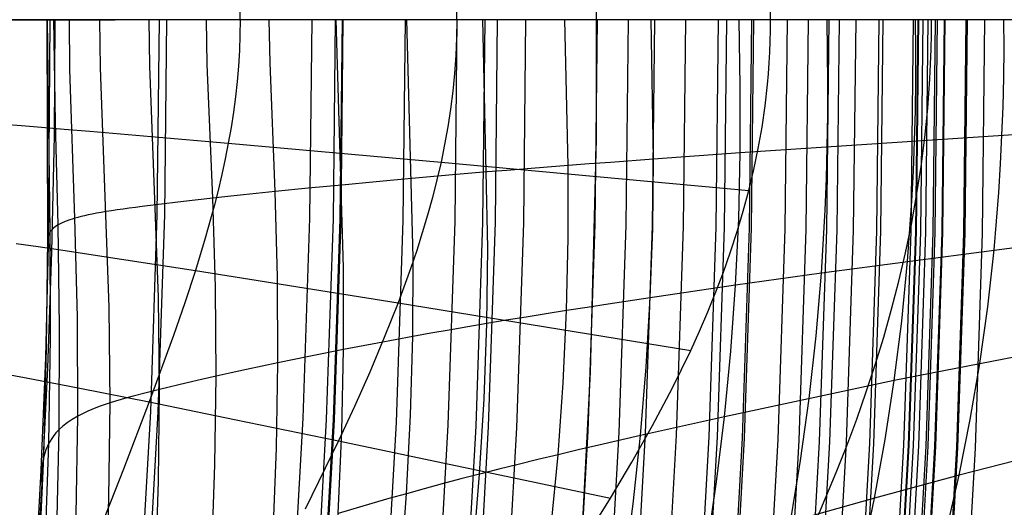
# Model space of a CAD drawing. Header units: millimetres. Extents: x -14 to 488, y -50 to 50.
# Tile 251 of 256: x 482.68 to 485.95, y -1.62 to 0. Entities that reach past the tile are written whole.
import ezdxf

# ---------------------------------------------------------------- set-up
doc = ezdxf.new("R2010")
doc.units = ezdxf.units.MM
doc.header["$MEASUREMENT"] = 0
doc.layers.add('Default', color=7, linetype='Continuous')

msp = doc.modelspace()

# ---------------------------------------------------------------- linework, layer by layer
at = {"layer": 'Default'}
for points in [[(481.5503, -13.3327), (481.885, -12.6152), (482.2011, -11.8892), (482.4984, -11.1554), (482.7766, -10.4141), (483.0357, -9.6659), (483.2752, -8.9113), (483.4953, -8.1507), (483.6956, -7.3846), (483.8762, -6.6137), (484.0368, -5.8383), (484.1774, -5.0591), (484.2979, -4.2765), (484.3981, -3.4911), (484.4766, -2.7198), (484.5354, -1.9468), (484.5748, -1.1725), (484.5946, -0.3975), (484.5949, 0.3778)], [(481.5503, -13.3327), (481.885, -12.6152), (482.2011, -11.8892), (482.4984, -11.1554), (482.7766, -10.4141), (483.0357, -9.6659), (483.2752, -8.9113), (483.4953, -8.1507), (483.6956, -7.3846), (483.8762, -6.6137), (484.0368, -5.8383), (484.1774, -5.0591), (484.2979, -4.2765), (484.3981, -3.4911), (484.4766, -2.7198), (484.5354, -1.9468), (484.5748, -1.1725), (484.5946, -0.3975), (484.5949, 0.3778)], [(485.7288, 0), (485.721, -0.7064), (485.6972, -1.4188), (485.657, -2.1368), (485.6001, -2.8597), (485.526, -3.5872), (485.4344, -4.3187), (485.325, -5.0535), (485.1975, -5.7912), (485.0515, -6.531), (484.8868, -7.2724), (484.7031, -8.0147), (484.5003, -8.7572), (484.2781, -9.4992), (484.0365, -10.24), (483.7752, -10.9789), (483.4943, -11.715), (483.1936, -12.4478), (482.8732, -13.1763)], [(485.8864, 0), (485.8785, -0.7099), (485.8546, -1.4258), (485.8143, -2.1473), (485.7571, -2.8739), (485.6826, -3.605), (485.5906, -4.34), (485.4807, -5.0785), (485.3525, -5.8199), (485.2058, -6.5634), (485.0402, -7.3085), (484.8557, -8.0544), (484.6518, -8.8006), (484.4286, -9.5463), (484.1857, -10.2907), (483.9231, -11.0332), (483.6408, -11.7731), (483.3386, -12.5094), (483.0166, -13.2415)], [(483.1396, 0), (483.1324, -0.6489), (483.1105, -1.3034), (483.0736, -1.9629), (483.0213, -2.6271), (482.9533, -3.2954), (482.8692, -3.9673), (482.7687, -4.6424), (482.6515, -5.32), (482.5174, -5.9997), (482.3661, -6.6808), (482.1973, -7.3627), (482.011, -8.0448), (481.8069, -8.7264), (481.5849, -9.4069), (481.3449, -10.0857), (481.0868, -10.762), (480.8106, -11.4351), (480.5163, -12.1043), (480.2038, -12.769), (479.8734, -13.4284)], [(483.1648, 0), (483.1576, -0.6495), (483.1357, -1.3045), (483.0988, -1.9646), (483.0465, -2.6293), (482.9784, -3.2982), (482.8942, -3.9707), (482.7936, -4.6464), (482.6763, -5.3246), (482.5421, -6.0049), (482.3906, -6.6866), (482.2218, -7.369), (482.0353, -8.0517), (481.831, -8.7339), (481.6088, -9.4151), (481.3686, -10.0944), (481.1103, -10.7712), (480.8338, -11.4449), (480.5392, -12.1148), (480.2265, -12.78), (479.8958, -13.4399)], [(483.6475, 0), (483.6402, -0.6602), (483.6179, -1.326), (483.5804, -1.997), (483.5272, -2.6727), (483.458, -3.3526), (483.3724, -4.0362), (483.2701, -4.723), (483.1509, -5.4125), (483.0145, -6.1039), (482.8605, -6.7968), (482.6889, -7.4906), (482.4993, -8.1845), (482.2917, -8.878), (482.0658, -9.5704), (481.8216, -10.2609), (481.5591, -10.9489), (481.2781, -11.6337), (480.9786, -12.3146), (480.6607, -12.9908)], [(483.7257, 0), (483.7183, -0.6619), (483.696, -1.3295), (483.6584, -2.0023), (483.605, -2.6797), (483.5356, -3.3614), (483.4498, -4.0468), (483.3473, -4.7354), (483.2278, -5.4267), (483.091, -6.12), (482.9366, -6.8147), (482.7645, -7.5103), (482.5745, -8.206), (482.3663, -8.9013), (482.1398, -9.5955), (481.895, -10.2879), (481.6317, -10.9777), (481.35, -11.6643), (481.0498, -12.3469), (480.7311, -13.0249)], [(483.7488, 0), (483.7414, -0.6625), (483.7191, -1.3305), (483.6814, -2.0038), (483.628, -2.6818), (483.5586, -3.364), (483.4727, -4.05), (483.3701, -4.7391), (483.2505, -5.4309), (483.1136, -6.1247), (482.9591, -6.82), (482.7869, -7.5161), (482.5967, -8.2124), (482.3883, -8.9082), (482.1617, -9.6029), (481.9167, -10.2958), (481.6532, -10.9862), (481.3712, -11.6733), (481.0708, -12.3565), (480.7518, -13.035)], [(483.7515, 0), (483.7441, -0.6625), (483.7218, -1.3307), (483.6841, -2.004), (483.6307, -2.682), (483.5613, -3.3643), (483.4754, -4.0503), (483.3728, -4.7395), (483.2532, -5.4314), (483.1162, -6.1253), (482.9618, -6.8206), (482.7895, -7.5168), (482.5993, -8.2131), (482.3909, -8.909), (482.1643, -9.6038), (481.9192, -10.2968), (481.6557, -10.9872), (481.3738, -11.6744), (481.0733, -12.3576), (480.7543, -13.0362)], [(483.9579, 0), (483.9505, -0.6671), (483.928, -1.3399), (483.8901, -2.0179), (483.8363, -2.7006), (483.7664, -3.3876), (483.6799, -4.0784), (483.5766, -4.7723), (483.4561, -5.4689), (483.3183, -6.1676), (483.1627, -6.8678), (482.9893, -7.5688), (482.7977, -8.2699), (482.5879, -8.9707), (482.3597, -9.6702), (482.113, -10.368), (481.8477, -11.0632), (481.5637, -11.7551), (481.2611, -12.4431), (480.94, -13.1264)], [(484.1306, 0), (484.1231, -0.6709), (484.1005, -1.3476), (484.0624, -2.0294), (484.0083, -2.7161), (483.938, -3.4071), (483.851, -4.1018), (483.7471, -4.7997), (483.626, -5.5004), (483.4873, -6.2031), (483.3308, -6.9072), (483.1564, -7.6123), (482.9638, -8.3175), (482.7528, -9.0222), (482.5232, -9.7258), (482.2751, -10.4275), (482.0082, -11.1267), (481.7227, -11.8227), (481.4183, -12.5146), (481.0953, -13.2018)], [(484.2233, 0), (484.2158, -0.673), (484.1931, -1.3517), (484.1549, -2.0357), (484.1006, -2.7244), (484.0301, -3.4175), (483.9428, -4.1144), (483.8386, -4.8145), (483.7171, -5.5172), (483.578, -6.2221), (483.4211, -6.9284), (483.2461, -7.6356), (483.0529, -8.343), (482.8412, -9.0499), (482.611, -9.7556), (482.3621, -10.4595), (482.0944, -11.1609), (481.808, -11.8589), (481.5027, -12.553), (481.1787, -13.2423)], [(484.2648, 0), (484.2573, -0.6739), (484.2346, -1.3536), (484.1963, -2.0385), (484.142, -2.7282), (484.0713, -3.4222), (483.984, -4.12), (483.8796, -4.8211), (483.7579, -5.5248), (483.6186, -6.2306), (483.4615, -6.9379), (483.2863, -7.646), (483.0928, -8.3544), (482.8809, -9.0623), (482.6503, -9.769), (482.4011, -10.4738), (482.133, -11.1761), (481.8462, -11.8752), (481.5405, -12.5702), (481.2161, -13.2604)], [(484.3591, 0), (484.3516, -0.676), (484.3289, -1.3578), (484.2904, -2.0448), (484.2359, -2.7366), (484.1651, -3.4328), (484.0774, -4.1328), (483.9727, -4.836), (483.8507, -5.5419), (483.711, -6.25), (483.5533, -6.9595), (483.3776, -7.6698), (483.1835, -8.3803), (482.9709, -9.0904), (482.7396, -9.7993), (482.4896, -10.5064), (482.2207, -11.2109), (481.933, -11.912), (481.6264, -12.6092), (481.3009, -13.3016)], [(484.597, 0), (484.5894, -0.6813), (484.5665, -1.3684), (484.5278, -2.0608), (484.4728, -2.758), (484.4014, -3.4596), (484.3131, -4.1651), (484.2076, -4.8738), (484.0846, -5.5852), (483.9438, -6.2988), (483.7849, -7.0138), (483.6078, -7.7297), (483.4122, -8.4458), (483.1979, -9.1614), (482.9648, -9.8759), (482.7129, -10.5884), (482.4419, -11.2984), (482.1519, -12.0051), (481.8429, -12.7077), (481.5149, -13.4055)], [(484.6999, 0), (484.6923, -0.6836), (484.6693, -1.3729), (484.6304, -2.0677), (484.5753, -2.7673), (484.5037, -3.4712), (484.4151, -4.179), (484.3092, -4.8901), (484.1858, -5.604), (484.0445, -6.3199), (483.8851, -7.0373), (483.7074, -7.7556), (483.5111, -8.4741), (483.2961, -9.1921), (483.0623, -9.909), (482.8095, -10.6239), (482.5376, -11.3363), (482.2466, -12.0453), (481.9366, -12.7503), (481.6075, -13.4504)], [(484.788, 0), (484.7804, -0.6855), (484.7573, -1.3769), (484.7183, -2.0736), (484.6631, -2.7752), (484.5912, -3.4812), (484.5023, -4.191), (484.3962, -4.9041), (484.2724, -5.62), (484.1307, -6.338), (483.9709, -7.0575), (483.7926, -7.7778), (483.5958, -8.4984), (483.3802, -9.2184), (483.1457, -9.9373), (482.8921, -10.6543), (482.6195, -11.3687), (482.3277, -12.0798), (482.0168, -12.7868), (481.6867, -13.4889)], [(484.8912, 0), (484.8836, -0.6878), (484.8604, -1.3815), (484.8213, -2.0805), (484.7659, -2.7845), (484.6937, -3.4928), (484.6046, -4.205), (484.4981, -4.9205), (484.3739, -5.6388), (484.2317, -6.3591), (484.0713, -7.081), (483.8925, -7.8038), (483.695, -8.5267), (483.4787, -9.2492), (483.2434, -9.9705), (482.989, -10.6899), (482.7154, -11.4067), (482.4227, -12.1202), (482.1107, -12.8295), (481.7796, -13.534)], [(484.9996, 0), (484.992, -0.6902), (484.9687, -1.3863), (484.9295, -2.0878), (484.8738, -2.7942), (484.8015, -3.505), (484.712, -4.2197), (484.6051, -4.9377), (484.4805, -5.6585), (484.3378, -6.3814), (484.1769, -7.1058), (483.9974, -7.8311), (483.7992, -8.5566), (483.5822, -9.2816), (483.346, -10.0054), (483.0908, -10.7273), (482.8162, -11.4466), (482.5225, -12.1626), (482.2094, -12.8744), (481.8771, -13.5813)], [(485.0271, 0), (485.0195, -0.6908), (484.9962, -1.3875), (484.9569, -2.0896), (484.9012, -2.7967), (484.8288, -3.5081), (484.7393, -4.2234), (484.6323, -4.9421), (484.5075, -5.6635), (484.3648, -6.387), (484.2037, -7.1121), (484.0241, -7.838), (483.8257, -8.5642), (483.6084, -9.2898), (483.3721, -10.0143), (483.1166, -10.7368), (482.8418, -11.4568), (482.5478, -12.1733), (482.2345, -12.8858), (481.9018, -13.5933)], [(485.111, 0), (485.1033, -0.6927), (485.0799, -1.3913), (485.0406, -2.0953), (484.9847, -2.8042), (484.9121, -3.5176), (484.8223, -4.2348), (484.715, -4.9554), (484.59, -5.6788), (484.4468, -6.4042), (484.2853, -7.1313), (484.1052, -7.8591), (483.9063, -8.5872), (483.6884, -9.3148), (483.4515, -10.0412), (483.1953, -10.7657), (482.9198, -11.4876), (482.6249, -12.2061), (482.3108, -12.9205), (481.9773, -13.63)], [(485.1175, 0), (485.1098, -0.6928), (485.0865, -1.3916), (485.0471, -2.0957), (484.9913, -2.8048), (484.9186, -3.5183), (484.8288, -4.2357), (484.7215, -4.9565), (484.5964, -5.6799), (484.4532, -6.4056), (484.2917, -7.1328), (484.1115, -7.8608), (483.9126, -8.589), (483.6947, -9.3168), (483.4577, -10.0433), (483.2014, -10.768), (482.9259, -11.49), (482.631, -12.2087), (482.3167, -12.9232), (481.9831, -13.6328)], [(485.2296, 0), (485.2219, -0.6953), (485.1984, -1.3966), (485.1589, -2.1032), (485.1029, -2.8149), (485.03, -3.5309), (484.9398, -4.2509), (484.8321, -4.9742), (484.7066, -5.7003), (484.5629, -6.4286), (484.4008, -7.1584), (484.22, -7.889), (484.0203, -8.6199), (483.8016, -9.3502), (483.5638, -10.0794), (483.3066, -10.8067), (483.0301, -11.5313), (482.7341, -12.2525), (482.4187, -12.9696)], [(485.2993, 0), (485.2915, -0.6969), (485.268, -1.3997), (485.2284, -2.1079), (485.1722, -2.8211), (485.0992, -3.5388), (485.0089, -4.2604), (484.9009, -4.9853), (484.7751, -5.713), (484.6311, -6.4429), (484.4686, -7.1743), (484.2874, -7.9066), (484.0873, -8.639), (483.8681, -9.371), (483.6297, -10.1018), (483.372, -10.8307), (483.0948, -11.5569), (482.7982, -12.2797), (482.4821, -12.9984)], [(485.3675, 0), (485.3598, -0.6984), (485.3362, -1.4027), (485.2965, -2.1125), (485.2402, -2.8273), (485.167, -3.5465), (485.0765, -4.2696), (484.9683, -4.9961), (484.8422, -5.7254), (484.6979, -6.4569), (484.535, -7.1899), (484.3535, -7.9237), (484.1529, -8.6578), (483.9333, -9.3914), (483.6944, -10.1238), (483.4361, -10.8542), (483.1583, -11.582), (482.861, -12.3064), (482.5443, -13.0267)], [(485.4019, 0), (485.3941, -0.6992), (485.3706, -1.4042), (485.3308, -2.1148), (485.2745, -2.8303), (485.2012, -3.5504), (485.1106, -4.2743), (485.0023, -5.0016), (484.876, -5.7317), (484.7315, -6.4639), (484.5685, -7.1977), (484.3867, -7.9324), (484.186, -8.6673), (483.9661, -9.4017), (483.7269, -10.1348), (483.4684, -10.8661), (483.1903, -11.5947), (482.8927, -12.3199), (482.5756, -13.0409)], [(485.4573, 0), (485.4495, -0.7004), (485.4259, -1.4067), (485.3861, -2.1185), (485.3296, -2.8353), (485.2562, -3.5566), (485.1654, -4.2818), (485.0569, -5.0104), (484.9305, -5.7418), (484.7857, -6.4753), (484.6224, -7.2104), (484.4403, -7.9463), (484.2392, -8.6825), (484.0189, -9.4182), (483.7793, -10.1526), (483.5203, -10.8852), (483.2418, -11.6151), (482.9436, -12.3415), (482.626, -13.0638)], [(485.5346, 0), (485.5268, -0.7021), (485.5031, -1.4102), (485.4632, -2.1237), (485.4066, -2.8423), (485.333, -3.5653), (485.242, -4.2923), (485.1333, -5.0227), (485.0065, -5.7558), (484.8614, -6.4912), (484.6977, -7.2281), (484.5152, -7.9658), (484.3136, -8.7038), (484.0927, -9.4413), (483.8526, -10.1775), (483.5929, -10.9119), (483.3137, -11.6435), (483.0148, -12.3718), (482.6964, -13.0959)], [(485.548, 0), (485.5402, -0.7024), (485.5166, -1.4108), (485.4766, -2.1246), (485.42, -2.8435), (485.3464, -3.5668), (485.2553, -4.2941), (485.1466, -5.0248), (485.0197, -5.7583), (484.8746, -6.4939), (484.7108, -7.2311), (484.5282, -7.9692), (484.3265, -8.7075), (484.1056, -9.4453), (483.8653, -10.1819), (483.6055, -10.9165), (483.3262, -11.6485), (483.0272, -12.377), (482.7086, -13.1014)], [(485.6485, 0), (485.6407, -0.7046), (485.6169, -1.4152), (485.5769, -2.1314), (485.5201, -2.8525), (485.4462, -3.5782), (485.3549, -4.3078), (485.2457, -5.0408), (485.1185, -5.7766), (484.9729, -6.5145), (484.8086, -7.2541), (484.6254, -7.9945), (484.4231, -8.7351), (484.2015, -9.4752), (483.9604, -10.2142), (483.6998, -10.9512), (483.4196, -11.6855), (483.1196, -12.4163), (482.8, -13.143)], [(485.664, 0), (485.6562, -0.705), (485.6324, -1.4159), (485.5923, -2.1324), (485.5355, -2.8539), (485.4616, -3.5799), (485.3702, -4.3099), (485.2611, -5.0432), (485.1338, -5.7794), (484.9881, -6.5177), (484.8237, -7.2576), (484.6404, -7.9984), (484.438, -8.7394), (484.2163, -9.4799), (483.9751, -10.2192), (483.7144, -10.9565), (483.434, -11.6912), (483.1339, -12.4224), (482.8142, -13.1494)], [(485.6662, 0), (485.6584, -0.705), (485.6346, -1.416), (485.5946, -2.1325), (485.5377, -2.8541), (485.4638, -3.5802), (485.3724, -4.3102), (485.2632, -5.0436), (485.1359, -5.7798), (484.9902, -6.5182), (484.8258, -7.2581), (484.6425, -7.999), (484.4401, -8.74), (484.2184, -9.4805), (483.9772, -10.2199), (483.7165, -10.9573), (483.4361, -11.692), (483.136, -12.4233), (482.8162, -13.1504)], [(485.6805, 0), (485.6726, -0.7053), (485.6489, -1.4167), (485.6088, -2.1335), (485.5519, -2.8554), (485.478, -3.5818), (485.3865, -4.3121), (485.2773, -5.0458), (485.1499, -5.7824), (485.0042, -6.5211), (484.8397, -7.2614), (484.6563, -8.0026), (484.4538, -8.7439), (484.232, -9.4848), (483.9907, -10.2245), (483.7298, -10.9622), (483.4493, -11.6972), (483.1491, -12.4288), (482.8291, -13.1562)], [(485.6979, 0), (485.6901, -0.7057), (485.6663, -1.4174), (485.6262, -2.1347), (485.5693, -2.8569), (485.4953, -3.5837), (485.4038, -4.3145), (485.2945, -5.0486), (485.1671, -5.7856), (485.0213, -6.5247), (484.8567, -7.2654), (484.6732, -8.0069), (484.4706, -8.7487), (484.2486, -9.49), (484.0072, -10.2301), (483.7462, -10.9682), (483.4655, -11.7037), (483.1651, -12.4357), (482.845, -13.1635)], [(485.7218, 0), (485.714, -0.7063), (485.6902, -1.4185), (485.65, -2.1363), (485.5931, -2.8591), (485.5191, -3.5864), (485.4275, -4.3177), (485.3181, -5.0524), (485.1906, -5.7899), (485.0446, -6.5296), (484.88, -7.2708), (484.6963, -8.013), (484.4936, -8.7553), (484.2714, -9.4971), (484.0298, -10.2378), (483.7686, -10.9765), (483.4877, -11.7125), (483.1871, -12.445), (482.8668, -13.1734)], [(485.7514, 0), (485.7435, -0.7069), (485.7197, -1.4198), (485.6795, -2.1383), (485.6225, -2.8617), (485.5484, -3.5897), (485.4568, -4.3217), (485.3473, -5.0571), (485.2197, -5.7953), (485.0736, -6.5357), (484.9087, -7.2776), (484.7249, -8.0204), (484.522, -8.7634), (484.2997, -9.506), (484.0578, -10.2473), (483.7964, -10.9867), (483.5152, -11.7233), (483.2143, -12.4566), (482.8937, -13.1856)], [(485.7543, 0), (485.7464, -0.707), (485.7226, -1.42), (485.6824, -2.1385), (485.6254, -2.862), (485.5513, -3.5901), (485.4597, -4.3221), (485.3502, -5.0576), (485.2225, -5.7958), (485.0764, -6.5363), (484.9116, -7.2783), (484.7277, -8.0211), (484.5248, -8.7642), (484.3024, -9.5068), (484.0606, -10.2482), (483.7991, -10.9876), (483.5179, -11.7244), (483.217, -12.4577), (482.8963, -13.1868)], [(485.8241, 0), (485.8162, -0.7085), (485.7924, -1.4231), (485.7521, -2.1431), (485.695, -2.8683), (485.6207, -3.5979), (485.5288, -4.3316), (485.4191, -5.0686), (485.2912, -5.8085), (485.1447, -6.5506), (484.9795, -7.2942), (484.7953, -8.0387), (484.5919, -8.7834), (484.3691, -9.5277), (484.1267, -10.2707), (483.8646, -11.0117), (483.5828, -11.7501), (483.2813, -12.485), (482.9599, -13.2157)], [(485.8282, 0), (485.8203, -0.7086), (485.7965, -1.4232), (485.7562, -2.1434), (485.6991, -2.8687), (485.6248, -3.5984), (485.5329, -4.3321), (485.4232, -5.0693), (485.2952, -5.8093), (485.1488, -6.5514), (484.9835, -7.2951), (484.7993, -8.0398), (484.5958, -8.7846), (484.373, -9.5289), (484.1306, -10.272), (483.8685, -11.0132), (483.5867, -11.7516), (483.285, -12.4866), (482.9636, -13.2174)]]:
    msp.add_lwpolyline(points, dxfattribs=at)
at = {"layer": 'Default', "extrusion": (-2.02022e-06, 1, 2.18901e-06)}
msp.add_lwpolyline([(-485.1743, 258.0769), (-486.2449, 256.9169)], dxfattribs=at)
at = {"layer": 'Default', "extrusion": (0.009089, 0.999912, -0.009629)}
msp.add_lwpolyline([(-485.1252, 258.1192), (-486.2167, 256.963)], dxfattribs=at)
at = {"layer": 'Default', "extrusion": (0.022054, 0.999511, -0.022145)}
msp.add_lwpolyline([(-484.947, 258.2944), (-486.0969, 257.1403)], dxfattribs=at)
at = {"layer": 'Default', "extrusion": (0.063234, 0.9964, -0.056463)}
msp.add_lwpolyline([(-483.8533, 259.5341), (-485.1741, 258.359)], dxfattribs=at)
at = {"layer": 'Default'}
for points in [[(483.4094, 0, 257.5823), (483.4088, 0.0516, 257.5825)], [(484.13, 0, 257.7947), (484.1292, 0.0598, 257.795)], [(485.1743, 0, 258.0769), (485.174, 0.036, 258.077)], [(483.4094, 0, 257.5823), (483.4088, -0.0516, 257.5825), (483.407, -0.103, 257.5831), (483.4039, -0.1542, 257.5841), (483.3995, -0.2053, 257.5855), (483.3939, -0.2564, 257.5874), (483.3872, -0.3077, 257.5896), (483.3792, -0.3591, 257.5923), (483.37, -0.4109, 257.5955), (483.3596, -0.4629, 257.5991), (483.3482, -0.5153, 257.6032), (483.3358, -0.5679, 257.6077), (483.3224, -0.6208, 257.6127), (483.293, -0.7271, 257.6241), (483.2604, -0.8342, 257.6373), (483.2251, -0.9421, 257.6523), (483.1874, -1.051, 257.6692), (483.1066, -1.2716, 257.7083), (483.0209, -1.495, 257.7541), (482.9324, -1.7204, 257.8063), (482.8426, -1.9461, 257.8641), (482.751, -2.1704, 257.9274), (482.6571, -2.3931, 257.9959)], [(483.1918, -4.1821, 255.9183), (483.2461, -3.915, 255.8596), (483.2966, -3.6458, 255.8059), (483.3428, -3.3745, 255.7569), (483.3845, -3.1012, 255.7126), (483.4216, -2.8259, 255.673), (483.4537, -2.5487, 255.6379), (483.4808, -2.2698, 255.6072), (483.5026, -1.9896, 255.581), (483.5191, -1.708, 255.559), (483.5301, -1.4252, 255.5412), (483.5351, -1.1413, 255.5281), (483.5338, -0.8569, 255.5202), (483.5263, -0.5719, 255.5181), (483.5093, -0.1432, 255.5219), (483.5062, 0, 255.5213)], [(483.3993, -4.0159, 256.1344), (483.4543, -3.7599, 256.077), (483.5056, -3.5019, 256.0242), (483.5527, -3.2418, 255.9761), (483.5954, -2.9797, 255.9324), (483.6334, -2.7155, 255.8933), (483.6666, -2.4495, 255.8584), (483.6947, -2.1818, 255.828), (483.7176, -1.9126, 255.8017), (483.7352, -1.6421, 255.7795), (483.7473, -1.3703, 255.7614), (483.7535, -1.0975, 255.7478), (483.7534, -0.824, 255.7392), (483.729, 0, 255.7387)], [(483.5569, -4.0932, 256.4007), (483.6163, -3.8506, 256.3398), (483.6722, -3.6057, 256.2835), (483.7244, -3.3588, 256.2316), (483.7726, -3.1099, 256.1841), (483.8164, -2.8589, 256.1409), (483.8557, -2.6058, 256.102), (483.8901, -2.3509, 256.0673), (483.9195, -2.0942, 256.0368), (483.9436, -1.8361, 256.0103), (483.9624, -1.5766, 255.9878), (483.9758, -1.3157, 255.9691), (483.9834, -1.0539, 255.9548), (483.9849, -0.7913, 255.9454), (483.964, 0, 255.9427)], [(484.13, 0, 257.7947), (484.1292, -0.0598, 257.795), (484.1267, -0.1194, 257.7961), (484.1226, -0.1789, 257.7978), (484.1168, -0.2382, 257.8003), (484.1093, -0.2973, 257.8034), (484.1003, -0.3564, 257.8072), (484.0897, -0.4154, 257.8118), (484.0776, -0.4743, 257.817), (484.064, -0.5332, 257.8229), (484.049, -0.5919, 257.8294), (484.0327, -0.6506, 257.8366), (484.0153, -0.7091, 257.8445), (483.9967, -0.7675, 257.8529), (483.977, -0.8257, 257.8619), (483.9347, -0.9416, 257.8817), (483.889, -1.0569, 257.9036), (483.8404, -1.1719, 257.9275), (483.7893, -1.2864, 257.9533), (483.7363, -1.4007, 257.981), (483.6259, -1.6284, 258.0411)], [(483.7223, -4.1474, 256.6524), (483.7861, -3.9183, 256.5879), (483.8466, -3.6867, 256.528), (483.9037, -3.4528, 256.4724), (483.9571, -3.2169, 256.4209), (484.0067, -2.979, 256.3736), (484.052, -2.739, 256.3305), (484.0928, -2.497, 256.2915), (484.1287, -2.2531, 256.2565), (484.1597, -2.0074, 256.2255), (484.1854, -1.7602, 256.1984), (484.2058, -1.5116, 256.1751), (484.2208, -1.2616, 256.1555), (484.2301, -1.0106, 256.1401), (484.2335, -0.7589, 256.1294), (484.2171, 0, 256.1234)], [(483.9645, -3.9633, 256.8162), (484.0296, -3.745, 256.7523), (484.0915, -3.5242, 256.6927), (484.15, -3.3012, 256.6372), (484.2052, -3.0762, 256.5856), (484.2565, -2.8492, 256.538), (484.3036, -2.6202, 256.4944), (484.3462, -2.3892, 256.4546), (484.384, -2.1561, 256.4188), (484.4169, -1.9213, 256.3868), (484.4446, -1.685, 256.3585), (484.4669, -1.4472, 256.3339), (484.4838, -1.208, 256.3128), (484.4952, -0.9677, 256.2956), (484.5008, -0.7268, 256.2829), (484.5011, -0.4851, 256.2756), (484.4899, 0, 256.2721)], [(484.1481, -3.9858, 257.027), (484.2179, -3.781, 256.9591), (484.2845, -3.5734, 256.8954), (484.348, -3.3634, 256.8357), (484.4083, -3.1511, 256.7798), (484.4652, -2.937, 256.7277), (484.5185, -2.7208, 256.6794), (484.5675, -2.5026, 256.6348), (484.6122, -2.2824, 256.594), (484.6521, -2.0602, 256.5569), (484.6871, -1.8362, 256.5234), (484.7168, -1.6105, 256.4935), (484.7413, -1.3834, 256.4671), (484.7603, -1.1549, 256.4441), (484.7739, -0.9253, 256.4248), (484.7819, -0.695, 256.4096), (484.7846, -0.4639, 256.3996), (484.7772, 0, 256.3928)], [(484.3314, -3.9877, 257.2287), (484.406, -3.7964, 257.1569), (484.4772, -3.602, 257.0894), (484.5452, -3.405, 257.026), (484.6102, -3.2055, 256.9662), (484.6722, -3.0038, 256.9101), (484.7309, -2.8002, 256.8575), (484.7861, -2.5947, 256.8084), (484.8371, -2.3872, 256.7629), (484.8837, -2.1776, 256.721), (484.9257, -1.966, 256.6827), (484.9627, -1.7525, 256.6478), (484.9946, -1.5374, 256.6164), (485.0211, -1.3208, 256.5883), (485.0422, -1.1028, 256.5633), (485.0579, -0.8836, 256.5419), (485.0682, -0.6637, 256.5243), (485.0732, -0.4431, 256.5116), (485.0734, -0.2217, 256.5046), (485.0697, 0, 256.5015)], [(484.5126, -3.9701, 257.4232), (484.5918, -3.7923, 257.3482), (484.6675, -3.6111, 257.2774), (484.7399, -3.427, 257.2107), (484.8092, -3.2402, 257.1478), (484.8756, -3.051, 257.0883), (484.9391, -2.8597, 257.0322), (484.9994, -2.6665, 256.9793), (485.0563, -2.4714, 256.9299), (485.1091, -2.2743, 256.8838), (485.1576, -2.0751, 256.8411), (485.2015, -1.8739, 256.8018), (485.2404, -1.6708, 256.7659), (485.2741, -1.466, 256.7332), (485.3025, -1.2596, 256.7037), (485.3256, -1.0518, 256.6772), (485.3432, -0.8429, 256.6539), (485.3555, -0.6332, 256.6342), (485.3597, -0.5281, 256.6261), (485.3626, -0.4228, 256.6193), (485.3643, -0.3172, 256.614), (485.3649, -0.2116, 256.6102), (485.3628, 0, 256.6064)], [(485.3194, -1.6812, 257.7522), (485.3928, -1.5064, 257.7067), (485.4276, -1.4179, 257.6852), (485.4608, -1.3285, 257.6645), (485.4925, -1.2384, 257.6447), (485.5224, -1.1475, 257.6259), (485.5506, -1.0557, 257.608), (485.5768, -0.9632, 257.5911), (485.601, -0.8699, 257.5752), (485.623, -0.7757, 257.5605), (485.6428, -0.6808, 257.5468), (485.6602, -0.5851, 257.5345), (485.6751, -0.4888, 257.5236), (485.6875, -0.3918, 257.5143), (485.6971, -0.2944, 257.5069), (485.7009, -0.2455, 257.5039), (485.704, -0.1965, 257.5014), (485.7064, -0.1474, 257.4995), (485.7082, -0.0983, 257.498), (485.7092, -0.0492, 257.4972), (485.7096, 0, 257.4969)], [(485.4795, -1.7845, 256.9159), (485.5202, -1.5914, 256.8793), (485.5557, -1.3966, 256.8458), (485.5858, -1.2003, 256.8153), (485.6107, -1.0024, 256.7877), (485.6301, -0.8034, 256.7631), (485.6442, -0.6036, 256.7418), (485.6494, -0.5034, 256.7328), (485.6532, -0.403, 256.7252), (485.6559, -0.3024, 256.7191), (485.6573, -0.2017, 256.7145), (485.6576, -0.1009, 256.7116), (485.6568, 0, 256.7102)], [(485.7591, -1.6988, 257.0247), (485.8014, -1.5153, 256.988), (485.8384, -1.3302, 256.9542), (485.8701, -1.1433, 256.9233), (485.8965, -0.955, 256.8951), (485.9176, -0.7655, 256.8696), (485.9333, -0.5752, 256.8474), (485.9393, -0.4798, 256.8379), (485.944, -0.3841, 256.8297), (485.9475, -0.2883, 256.823), (485.9498, -0.1923, 256.818), (485.9509, -0.0962, 256.8148), (485.9508, 0, 256.8136)], [(478.6645, 0, 2), (479.4488, 0, 2.2019), (480.1599, 0, 2.4045), (480.8011, 0, 2.6067), (481.3756, 0, 2.8075), (481.6561, 0, 2.9138), (481.9192, 0, 3.0192), (482.1654, 0, 3.1236), (482.3953, 0, 3.2267), (482.6096, 0, 3.3286), (482.8089, 0, 3.4288), (482.9938, 0, 3.5274)], [(483.7293, 0, 1.6531), (483.4886, 0, 1.532), (483.2342, 0, 1.4111), (482.9653, 0, 1.2904), (482.6815, 0, 1.1701), (482.3823, 0, 1.0502), (482.067, 0, 0.9308), (481.3862, 0, 0.6936), (480.6348, 0, 0.4591), (479.8084, 0, 0.2277), (478.9027, 0, 0)], [(485.8089, 0, 30.216), (484.9996, 0, 127.3955), (483.1396, 0, 204.3031), (480.7969, 0, 252.8221)], [(481.4696, -8.3613, 254.438), (481.5247, -8.1927, 254.3616), (481.6323, -7.8505, 254.2176), (481.7361, -7.5028, 254.0843), (481.8357, -7.1509, 253.9607), (481.931, -6.7949, 253.8462), (482.0219, -6.4351, 253.7399), (482.1082, -6.0718, 253.6415), (482.1898, -5.7053, 253.5506), (482.2665, -5.3361, 253.4667), (482.3383, -4.9646, 253.3898), (482.4049, -4.5909, 253.3195), (482.4665, -4.2149, 253.2555), (482.523, -3.8371, 253.1978), (482.5742, -3.4576, 253.1462), (482.6202, -3.0768, 253.1005), (482.6608, -2.695, 253.0606), (482.696, -2.3121, 253.0263), (482.7259, -1.9281, 252.9976), (482.7503, -1.5434, 252.9742), (482.7694, -1.158, 252.9563), (482.783, -0.7723, 252.9435), (482.7911, -0.3862, 252.936), (482.7938, 0, 252.9335)], [(481.4982, -8.2665, 254.7545), (481.5514, -8.1051, 254.6781), (481.6037, -7.9419, 254.6047), (481.7059, -7.6107, 254.4662), (481.8044, -7.2743, 254.338), (481.8987, -6.9335, 254.2194), (481.9888, -6.5888, 254.1094), (482.0746, -6.2403, 254.0074), (482.156, -5.8884, 253.9131), (482.2328, -5.5334, 253.8259), (482.3049, -5.1757, 253.7456), (482.3721, -4.8157, 253.672), (482.4345, -4.4536, 253.6048), (482.4918, -4.0893, 253.5438), (482.5441, -3.723, 253.4888), (482.5913, -3.3551, 253.4398), (482.6333, -2.9858, 253.3965), (482.67, -2.6155, 253.3588), (482.7013, -2.244, 253.3267), (482.7273, -1.8715, 253.2999), (482.7478, -1.4981, 253.2784), (482.7628, -1.1241, 253.2621), (482.7722, -0.7497, 253.251), (482.7775, 0, 253.2445)], [(482.5264, -4.1822, 254.1801), (482.5754, -3.8408, 254.1246), (482.6194, -3.4974, 254.0749), (482.6584, -3.1523, 254.0308), (482.6921, -2.8057, 253.9921), (482.7205, -2.458, 253.9587), (482.7435, -2.1091, 253.9305), (482.7611, -1.7592, 253.9073), (482.7728, -1.4083, 253.8892), (482.7782, -1.0569, 253.8761), (482.7775, -0.7049, 253.8681), (482.7688, 0, 253.8679)], [(482.5306, -3.9651, 253.8341), (482.5786, -3.6103, 253.7818), (482.6215, -3.2538, 253.7353), (482.6591, -2.8958, 253.6943), (482.6914, -2.5368, 253.6589), (482.7184, -2.1766, 253.6287), (482.7399, -1.8153, 253.6038), (482.7557, -1.4532, 253.584), (482.7655, -1.0905, 253.5694), (482.7694, -0.7273, 253.5598), (482.7672, 0, 253.5566)], [(482.5888, -4.0466, 254.4679), (482.6342, -3.7166, 254.4152), (482.6747, -3.3846, 254.368), (482.7102, -3.0509, 254.3262), (482.7404, -2.7157, 254.2897), (482.7654, -2.3794, 254.2583), (482.7849, -2.0418, 254.232), (482.7991, -1.7031, 254.2106), (482.8071, -1.3635, 254.1941), (482.8087, -1.0233, 254.1826), (482.8039, -0.6826, 254.1763), (482.7947, -0.3415, 254.1752), (482.7898, 0, 254.1786)], [(482.626, -4.2279, 254.8089), (482.6733, -3.9114, 254.7533), (482.7159, -3.5928, 254.7031), (482.7536, -3.2722, 254.6583), (482.7863, -2.9498, 254.6188), (482.8137, -2.626, 254.5843), (482.8359, -2.3009, 254.5549), (482.8528, -1.9746, 254.5303), (482.8641, -1.6471, 254.5105), (482.8693, -1.3188, 254.4956), (482.8678, -0.9898, 254.4858), (482.8598, -0.6604, 254.4812), (482.8428, -0.1653, 254.4833), (482.8413, 0, 254.4853)], [(485.1743, 0, 258.0769), (484.13, 0, 257.7947), (483.4094, 0, 257.5823), (483.148, 0, 257.4975), (482.9405, 0, 257.4243), (482.8542, 0, 257.3915), (482.7779, 0, 257.3609), (482.7107, 0, 257.3323), (482.6513, 0, 257.3054)], [(482.7479, -4.0815, 255.0828), (482.7934, -3.7763, 255.0296), (482.8343, -3.4691, 254.9817), (482.8703, -3.1599, 254.939), (482.9014, -2.8489, 254.9014), (482.9272, -2.5364, 254.8687), (482.9478, -2.2226, 254.8408), (482.9631, -1.9076, 254.8177), (482.9728, -1.5913, 254.7992), (482.9764, -1.2742, 254.7856), (482.9732, -0.9564, 254.7773), (482.9442, -0.1598, 254.7785), (482.9422, 0, 254.7793)], [(482.864, -4.2272, 255.393), (482.9136, -3.9356, 255.3364), (482.9589, -3.6418, 255.285), (482.9995, -3.3459, 255.2387), (483.0354, -3.048, 255.1974), (483.0663, -2.7484, 255.161), (483.092, -2.4471, 255.1293), (483.1125, -2.1446, 255.1024), (483.1277, -1.8407, 255.08), (483.1373, -1.5357, 255.0621), (483.1409, -1.2297, 255.0491), (483.1378, -0.9231, 255.0415), (483.1091, -0.1543, 255.0441), (483.1065, 0, 255.0441)], [(483.0484, -4.0708, 255.6318), (483.0983, -3.7904, 255.5768), (483.1438, -3.5079, 255.5267), (483.1849, -3.2233, 255.4816), (483.2211, -2.9368, 255.4412), (483.2525, -2.6483, 255.4056), (483.2787, -2.3583, 255.3746), (483.2997, -2.0669, 255.3482), (483.3153, -1.7743, 255.3261), (483.3255, -1.4803, 255.3084), (483.3296, -1.1854, 255.2955), (483.3272, -0.8899, 255.288), (483.3185, -0.5939, 255.2862), (483.3001, -0.1488, 255.2905), (483.2972, 0, 255.2902)], [(484.5684, -1.7089, 258.38), (484.6416, -1.5912, 258.3418), (484.7127, -1.4717, 258.3051), (484.7813, -1.3502, 258.2702), (484.8467, -1.2264, 258.2372), (484.878, -1.1636, 258.2215), (484.9083, -1.1002, 258.2064), (484.9375, -1.0361, 258.1919), (484.9654, -0.9712, 258.1781), (484.9921, -0.9057, 258.1649), (485.0173, -0.8395, 258.1526), (485.041, -0.7726, 258.141), (485.0631, -0.705, 258.1303), (485.0835, -0.6368, 258.1204), (485.1021, -0.5679, 258.1114), (485.1187, -0.4984, 258.1034), (485.1332, -0.4283, 258.0964), (485.1457, -0.3577, 258.0905), (485.1559, -0.2867, 258.0856), (485.1639, -0.2153, 258.0818), (485.1671, -0.1796, 258.0803), (485.1697, -0.1437, 258.0791), (485.1717, -0.1078, 258.0781), (485.1732, -0.0719, 258.0774), (485.174, -0.036, 258.077), (485.1743, 0, 258.0769)], [(482.6235, -0.3478, 257.307), (482.6821, -0.3524, 257.335), (482.7485, -0.3577, 257.3648), (482.8237, -0.3638, 257.3967), (482.9087, -0.3709, 257.4308), (483.1129, -0.3884, 257.5071), (483.37, -0.4109, 257.5955), (484.0776, -0.4743, 257.817), (485.1021, -0.5679, 258.1114)], [(486.2352, -0.3663, 256.9331), (485.0732, -0.4431, 256.5116), (484.7846, -0.4639, 256.3996), (484.6417, -0.4745, 256.3401), (484.571, -0.4798, 256.3086), (484.5011, -0.4851, 256.2756), (484.432, -0.4905, 256.2408), (484.364, -0.4958, 256.204), (484.297, -0.5012, 256.1651), (484.2313, -0.5066, 256.1243), (484.1667, -0.5119, 256.0814), (484.1034, -0.5173, 256.0365), (484.0414, -0.5228, 255.9899), (483.9805, -0.5282, 255.9417), (483.9208, -0.5336, 255.892), (483.8621, -0.5391, 255.8412), (483.7474, -0.55, 255.7365), (483.6354, -0.5609, 255.6288), (483.5263, -0.5719, 255.5181), (483.4204, -0.5829, 255.4039), (483.3688, -0.5884, 255.3455), (483.3185, -0.5939, 255.2862), (483.2693, -0.5994, 255.226), (483.2213, -0.6049, 255.1648), (483.1283, -0.616, 255.0397), (483.0833, -0.6215, 254.9757), (483.0615, -0.6243, 254.9432), (483.0402, -0.6271, 254.9104), (483.0197, -0.6298, 254.8772), (482.9999, -0.6326, 254.8435), (482.9812, -0.6354, 254.8094), (482.9635, -0.6382, 254.7747), (482.947, -0.6409, 254.7394), (482.9316, -0.6437, 254.7036), (482.9173, -0.6465, 254.6673), (482.904, -0.6493, 254.6307), (482.8916, -0.652, 254.5937), (482.8802, -0.6548, 254.5564), (482.8696, -0.6576, 254.5189), (482.8598, -0.6604, 254.4812), (482.8506, -0.6632, 254.4434), (482.8422, -0.6659, 254.4055), (482.8272, -0.6715, 254.3294), (482.8146, -0.6771, 254.253), (482.8039, -0.6826, 254.1763), (482.7951, -0.6882, 254.0994), (482.7878, -0.6938, 254.0224), (482.7775, -0.7049, 253.8681), (482.7717, -0.7161, 253.714), (482.7694, -0.7273, 253.5598), (482.7722, -0.7497, 253.251), (482.783, -0.7723, 252.9435)], [(482.6646, -0.744, 257.3827), (482.7371, -0.7544, 257.4179), (482.8189, -0.7665, 257.4556), (483.0147, -0.7961, 257.5397), (483.2604, -0.8342, 257.6373), (483.9347, -0.9416, 257.8817), (484.9083, -1.1002, 258.2064)], [(486.2058, -0.7297, 256.9737), (485.3432, -0.8429, 256.6539), (485.0579, -0.8836, 256.5419), (484.7739, -0.9253, 256.4248), (484.6333, -0.9464, 256.3626), (484.5639, -0.9571, 256.3299), (484.4952, -0.9677, 256.2956), (484.4273, -0.9784, 256.2596), (484.3605, -0.9891, 256.2217), (484.2947, -0.9999, 256.1819), (484.2301, -1.0106, 256.1401), (484.1667, -1.0214, 256.0964), (484.1044, -1.0322, 256.0508), (484.0433, -1.043, 256.0035), (483.9834, -1.0539, 255.9548), (483.9246, -1.0647, 255.9046), (483.8667, -1.0756, 255.8533), (483.7535, -1.0975, 255.7478), (483.6429, -1.1194, 255.6394), (483.5351, -1.1413, 255.5281), (483.4304, -1.1634, 255.4135), (483.3795, -1.1744, 255.355), (483.3296, -1.1854, 255.2955), (483.2809, -1.1965, 255.2352), (483.2332, -1.2075, 255.1741), (483.1409, -1.2297, 255.0491), (483.0962, -1.2408, 254.9853), (483.0533, -1.2519, 254.9204), (483.0328, -1.2575, 254.8873), (483.013, -1.263, 254.8539), (482.9942, -1.2686, 254.82), (482.9764, -1.2742, 254.7856), (482.9597, -1.2797, 254.7507), (482.944, -1.2853, 254.7153), (482.9294, -1.2909, 254.6795), (482.9157, -1.2965, 254.6432), (482.9029, -1.302, 254.6067), (482.891, -1.3076, 254.5699), (482.8798, -1.3132, 254.5328), (482.8693, -1.3188, 254.4956), (482.8504, -1.3299, 254.4208), (482.8339, -1.3411, 254.3455), (482.8196, -1.3523, 254.2699), (482.8071, -1.3635, 254.1941), (482.7964, -1.3747, 254.118), (482.7872, -1.3859, 254.0418), (482.7728, -1.4083, 253.8892), (482.7626, -1.4307, 253.7367), (482.7557, -1.4532, 253.584), (482.7478, -1.4981, 253.2784), (482.7467, -1.5206, 253.1261), (482.7477, -1.5319, 253.0501), (482.7503, -1.5434, 252.9742)], [(486.1555, -1.0895, 257.0275), (485.5858, -1.2003, 256.8153), (485.0211, -1.3208, 256.5883), (484.7413, -1.3834, 256.4671), (484.6029, -1.4152, 256.4029), (484.5345, -1.4312, 256.3691), (484.4669, -1.4472, 256.3339), (484.4001, -1.4632, 256.2969), (484.3343, -1.4793, 256.2582), (484.2695, -1.4954, 256.2176), (484.2058, -1.5116, 256.1751), (484.1433, -1.5278, 256.1308), (484.0819, -1.544, 256.0847), (484.0216, -1.5603, 256.0369), (483.9624, -1.5766, 255.9878), (483.9043, -1.5929, 255.9372), (483.8471, -1.6093, 255.8856), (483.7352, -1.6421, 255.7795)], [(482.6138, -1.1757, 257.462), (482.6913, -1.1902, 257.5044), (482.7784, -1.2068, 257.55), (482.876, -1.2258, 257.599), (483.1066, -1.2716, 257.7083), (483.3908, -1.3294, 257.8348), (483.7363, -1.4007, 257.981), (484.6416, -1.5912, 258.3418)], [(486.0838, -1.4434, 257.0917), (485.8014, -1.5153, 256.988), (485.5202, -1.5914, 256.8793), (485.2404, -1.6708, 256.7659)]]:
    msp.add_polyline3d(points, dxfattribs=at)

doc.saveas('drawing.dxf')
